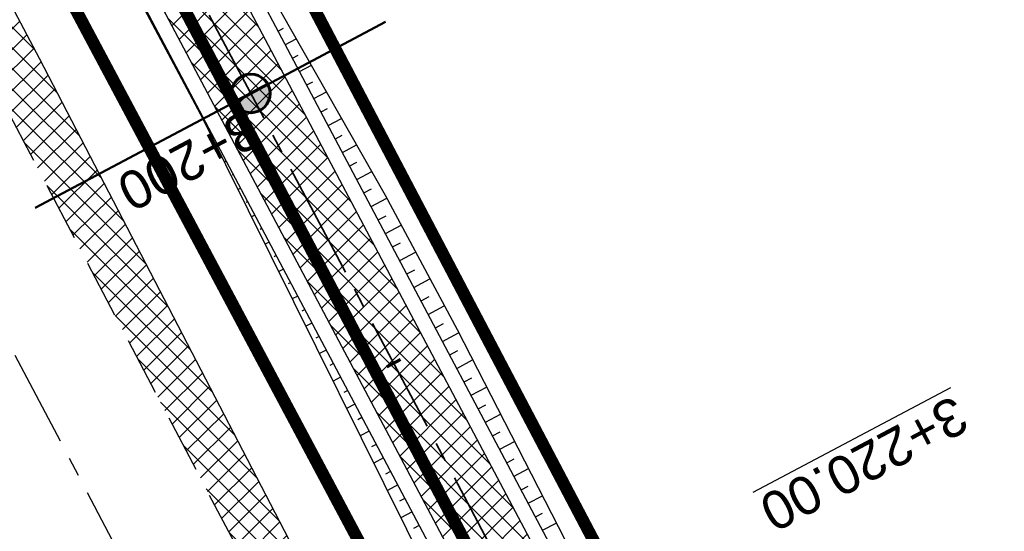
# Model space of a CAD drawing. Header units: metres. Extents: x 7529682 to 7533711, y 5721195 to 5727842.
# Tile 90 of 232: x 7531200 to 7531232, y 5724958 to 5724975. Entities that reach past the tile are written whole.
import ezdxf

# ---------------------------------------------------------------- set-up
doc = ezdxf.new("R2010")
doc.units = ezdxf.units.M
for name, pattern in [('817-dzialki-09-05-04$0$HIDDEN', [0.375, 0.25, -0.125]), ('ACAD_ISO05W100', [33, 24, -3, 0, -3, 0, -3]), ('CENTER', [50.800000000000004, 31.75, -6.35, 6.35, -6.35]), ('CENTER2', [28.575000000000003, 19.05, -3.175, 3.175, -3.175]), ('HIDDEN', [9.524999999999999, 6.35, -3.175])]:
    doc.linetypes.add(name, pattern=pattern)
for name, color, linetype in [('C-DROGI-SYTUACJA', 7, 'Continuous'), ('C-DROGI-SYTUACJA-ETYKIETY', 7, 'Continuous'), ('D-hatch-pobocza', 131, 'Continuous'), ('D-pobocza', 60, 'Continuous'), ('D-rowy', 160, 'Continuous'), ('D-skarpa', 2, 'Continuous'), ('D-skarpa-kreskowanie', 2, 'Continuous')]:
    doc.layers.add(name, color=color, linetype=linetype)
for name, color, linetype, lineweight, true_color in [('D-hatch-ciag-pieszo-rowerowy', 7, 'Continuous', 13, 0xff9f80), ('D-LR-etap-III', 7, '817-dzialki-09-05-04$0$HIDDEN', 50, 0x00008f), ('D-przekroje-pop', 7, 'Continuous', 50, 0x000099)]:
    doc.layers.add(name, color=color, linetype=linetype, lineweight=lineweight, true_color=true_color)
for name, color, linetype, lineweight in [('D-krawędzie', 3, 'Continuous', 30), ('D-obrzeża', 2, 'Continuous', 30), ('D-oś', 10, 'CENTER', 30), ('D-pas-drogowy', 7, 'ACAD_ISO05W100', 50)]:
    doc.layers.add(name, color=color, linetype=linetype, lineweight=lineweight)
doc.layers.add('poprzeczki', color=7, linetype='Continuous', true_color=0x0000c7)
doc.styles.get("Standard").update_dxf_attribs({"font": 'arial.ttf'})

# ---------------------------------------------------------------- blocks, each defined once
blk = doc.blocks.new('kilometraz')
at = {"linetype": 'ByBlock', "lineweight": -2}
blk.add_hatch(color=0, dxfattribs=at).paths.add_polyline_path([(0, -0.28125, 0.4142135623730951), (0.28125, 0, 0.4142135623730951), (0, 0.28125)])
at = {"color": 0, "linetype": 'ByBlock', "lineweight": -2}
blk.add_line((0, 0.28125), (0, -0.28125), dxfattribs=at)
blk.add_circle((0, 0), 0.28125, dxfattribs=at)
blk = doc.blocks.new('AeccTickLine')
at = {"color": 0, "linetype": 'ByBlock', "lineweight": -2}
blk.add_line((0, 1), (-3.673819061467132e-16, -1), dxfattribs=at)

msp = doc.modelspace()

# ---------------------------------------------------------------- hatches: boundary and pattern name
at = {"layer": 'D-hatch-ciag-pieszo-rowerowy'}
h = msp.add_hatch(dxfattribs=at)
h.set_pattern_fill('ANSI37', color=256, scale=0.15, style=0)
h.set_pattern_definition([(45, (0.8853450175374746, 0.4649341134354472), (-0.3367596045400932, 0.3367596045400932), []), (135, (0.8853450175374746, 0.4649341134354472), (-0.3367596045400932, -0.3367596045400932), [])])
h.paths.add_polyline_path([(7531176.001662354, 5725035.63263457), (7531173.776119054, 5725034.493482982), (7531202.515371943, 5724979.795162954), (7531233.695975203, 5724920.949650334), (7531258.824090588, 5724873.473403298), (7531292.224994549, 5724809.507396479), (7531303.703463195, 5724787.477282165), (7531306.469608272, 5724787.578715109), (7531294.441068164, 5724810.664555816), (7531261.036940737, 5724874.63673589), (7531235.905024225, 5724922.120164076), (7531204.726462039, 5724980.961824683)])
at = {"layer": 'D-hatch-pobocza'}
h = msp.add_hatch(dxfattribs=at)
h.set_pattern_fill('ANSI37', color=256, scale=0.15, style=0)
h.set_pattern_definition([(45, (0, 0), (-0.3367596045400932, 0.3367596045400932), []), (135, (0, 0), (-0.3367596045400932, -0.3367596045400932), [])])
h.paths.add_polyline_path([(7531224.12, 5724929.62), (7531213.15, 5724949.98), (7531200.73, 5724973.91), (7531188.83, 5724996.41), (7531176.889999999, 5725019.33), (7531166.91, 5725038.07), (7531158.980160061, 5725054.059290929), (7531158.14196267, 5725051.386259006), (7531167.380094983, 5725033.766927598), (7531197.164745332, 5724976.987689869), (7531228.151004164, 5724918.034426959), (7531253.152837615, 5724870.491119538), (7531286.7961686, 5724806.653565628), (7531296.234606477, 5724788.675232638), (7531298.77605959, 5724787.517560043), (7531278.139999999, 5724826.49), (7531263.88, 5724853.83), (7531259.009999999, 5724862.85), (7531247.509999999, 5724884.88), (7531235.21, 5724908.21)])

# ---------------------------------------------------------------- linework, layer by layer
at = {"layer": 'C-DROGI-SYTUACJA', "color": 10, "linetype": 'CENTER2', "lineweight": 35, "ltscale": 0.2}
msp.add_lwpolyline([(7531154.313313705, 5725078.4002911, -0.06893621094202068), (7531156.868938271, 5725074.829562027), (7531166.993104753, 5725055.549823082, -0.06873154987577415), (7531168.47910387, 5725051.431584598), (7531169.100428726, 5725048.502816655, 0.0687825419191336), (7531171.889509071, 5725040.775727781), (7531203.620916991, 5724980.378493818), (7531234.800499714, 5724921.534907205), (7531259.930515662, 5724874.055069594), (7531293.333031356, 5724810.085976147), (7531313.159872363, 5724772.033203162), (7531341.528881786, 5724719.923105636, -0.009023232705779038), (7531346.533284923, 5724710.322073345), (7531363.734853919, 5724675.815312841), (7531380.064961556, 5724644.822693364), (7531398.584264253, 5724609.362510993), (7531424.896642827, 5724559.228182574), (7531446.141834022, 5724518.960513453), (7531474.815809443, 5724464.451899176), (7531498.201389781, 5724419.897359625)], format="xyb", dxfattribs=at)
at = {"layer": 'D-krawędzie', "linetype": 'HIDDEN', "ltscale": 0.3, "flags": 128}
msp.add_lwpolyline([(7530572.009999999, 5726166.06), (7530620.380949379, 5726072.761487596), (7530641.555222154, 5726032.007915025), (7530660.960861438, 5725995.070069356), (7530689.128213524, 5725941.540167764), (7530707.335918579, 5725907.031820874), (7530725.255781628, 5725873.092686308), (7530743.969545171, 5725837.653904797), (7530770.526708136, 5725787.119408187), (7530787.864146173, 5725754.266918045), (7530809.897571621, 5725712.541613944), (7530824.739035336, 5725684.389287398), (7530840.856259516, 5725653.693092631), (7530860.675070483, 5725616.154465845), (7530865.283000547, 5725607.394015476), (7530878.050274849, 5725583.079962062), (7530918.171722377, 5725507.178125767), (7530950.162943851, 5725446.305402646), (7530993.419108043, 5725364.264712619), (7531022.766433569, 5725308.719304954), (7531053.80955549, 5725249.872416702), (7531081.165622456, 5725197.874670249), (7531103.902359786, 5725154.540603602), (7531128.123220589, 5725108.448161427), (7531149.3, 5725068.249999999), (7531167.380094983, 5725033.766927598), (7531197.164745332, 5724976.987689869), (7531228.151004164, 5724918.034426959), (7531253.152837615, 5724870.491119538), (7531286.7961686, 5724806.653565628), (7531306.739858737, 5724768.664832), (7531335.094443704, 5724714.652299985), (7531357.3191504, 5724672.438740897), (7531373.644908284, 5724641.454376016), (7531392.161870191, 5724605.998675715), (7531418.480331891, 5724555.852756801), (7531439.726902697, 5724515.582472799), (7531468.399107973, 5724461.077223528), (7531491.782023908, 5724416.527754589), (7531531.990296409, 5724339.832565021), (7531557.226635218, 5724291.658956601), (7531569.851546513, 5724267.577443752), (7531591.375556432, 5724226.547822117), (7531610.003879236, 5724191.103071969), (7531616.882991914, 5724177.998849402), (7531629.984986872, 5724153.025496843), (7531641.006768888, 5724132.021778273), (7531664.906257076, 5724087.616922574), (7531677.64401952, 5724064.785715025), (7531683.112433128, 5724054.988140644), (7531686.752875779, 5724048.180044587), (7531695.447538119, 5724031.696667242), (7531703.748818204, 5724015.917210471), (7531709.214143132, 5724005.513965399), (7531719.388607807, 5723986.14687362), (7531726.295217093, 5723973.000144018), (7531732.740794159, 5723960.735633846), (7531735.13, 5723956.19)], dxfattribs=at)
at = {"layer": 'D-LR-etap-III', "ltscale": 10, "flags": 128}
msp.add_lwpolyline([(7531750.474471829, 5723895.103125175, 0.4, 0.4, 0), (7531750.505, 5723895.13, 0.4, 0.4, 0), (7531682.71, 5724022.92, 0.4, 0.4, 0), (7531619.177023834, 5724147.203692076, 0.4, 0.4, 0), (7531592.308960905, 5724198.48863389, 0.4, 0.4, 0), (7531553.263875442, 5724272.918564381, 0.4, 0.4, 0), (7531504.019999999, 5724366.79, 0.4, 0.4, 0), (7531482.09, 5724407.62, 0.4, 0.4, 0), (7531412.350402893, 5724541.182759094, 0.4, 0.4, 0), (7531388.463669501, 5724586.929768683, 0.4, 0.4, 0), (7531345.12, 5724669.94, 0.4, 0.4, 0), (7531127.66, 5725081.67, 0.4, 0.4, 0), (7531059.253139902, 5725211.040795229, 0.4, 0.4, 0), (7531008.007244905, 5725307.953830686, 0.4, 0.4, 0), (7530964.181635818, 5725390.835555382, 0.4, 0.4, 0), (7530914.557354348, 5725484.683561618, 0.4, 0.4, 0), (7530865.243241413, 5725577.493975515, 0.4, 0.4, 0), (7530840.085257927, 5725624.058651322, 0.4, 0.4, 0), (7530802.559525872, 5725694.924584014, 0.4, 0.4, 0), (7530755.54, 5725787.51, 0.4, 0.4, 0), (7530708.717810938, 5725876.303221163, 0.4, 0.4, 0), (7530695.12, 5725902.09, 0.4, 0.4, 0), (7530642.91397006, 5726001.07839487, 0.4, 0.4, 0), (7530634.934723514, 5726016.146615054, 0.4, 0.4, 0), (7530610.820000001, 5726061.929999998, 0.4, 0.4, 0), (7530610.820000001, 5726061.929999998, 0.4, 0.4, 0), (7530607.21, 5726063.51, 0.4, 0.4, 0), (7530597.42, 5726080.68, 0.4, 0.4, 0), (7530591.16, 5726088.44, 0.4, 0.4, 0), (7530581.28, 5726107.21, 0.4, 0.4, 0), (7530571.29, 5726130.56, 0.4, 0.4, 0), (7530549.554994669, 5726171.527317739, 0.4, 0.4, 0), (7530531.014309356, 5726206.473807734, 0.4, 0.4, 0), (7530516.461208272, 5726236.016618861, 0.4, 0.4, 0), (7530500.798929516, 5726266.141265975, 0.4, 0.4, 0), (7530491.349999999, 5726283.94, 0.4, 0.4, 0), (7530482.4, 5726303.41, 0.4, 0.4, 0), (7530482.4, 5726303.41, 0.4, 0.4, 0), (7530450.41, 5726357.28, 0.4, 0.4, 0), (7530397.759396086, 5726458.499907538, 0.4, 0.4, 0), (7530334.707815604, 5726583.664702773, 0.4, 0.4, 0), (7530303.939274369, 5726645.167943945, 0.4, 0.4, 0), (7530300.509779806, 5726651.777515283, 0.4, 0.4, 0), (7530289.213532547, 5726671.966724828, 0.4, 0.4, 0), (7530281.54, 5726685.57, 0.4, 0.4, 0), (7530261.37085633, 5726724.163374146, 0.4, 0.4, 0), (7530254.03, 5726738.21, 0.4, 0.4, 0), (7530197.219999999, 5726845.06, 0.4, 0.4, 0), (7530194.71, 5726849.15, 0.4, 0.4, 0), (7530195.92, 5726850.75, 0.4, 0.4, 0), (7530170.546669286, 5726892.961489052, 0.4, 0.4, 0), (7530143.174718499, 5726945.065838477, 0.4, 0.4, 0), (7530105.059999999, 5727018.32, 0.4, 0.4, 0), (7530100.059999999, 5727027.16, 0.4, 0.4, 0), (7530062.318670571, 5727099.625398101, 0.4, 0.4, 0), (7530015.378537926, 5727189.420463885, 0.4, 0.4, 0), (7529983.207960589, 5727250.206596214, 0.4, 0.4, 0), (7529953.284293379, 5727306.74720398, 0.4, 0.4, 0), (7529900.67053443, 5727406.15903814, 0.4, 0.4, 0), (7529890.630239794, 5727425.131178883, 0.4, 0.4, 0), (7529875.155383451, 5727454.426350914, 0.4, 0.4, 0), (7529857.560096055, 5727487.787346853, 0.4, 0.4, 0), (7529835.194401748, 5727530.19312405, 0.4, 0.4, 0), (7529811.740544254, 5727574.662079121, 0.4, 0.4, 0), (7529792.101859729, 5727611.922638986, 0.4, 0.4, 0), (7529768.066117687, 5727657.469613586, 0.4, 0.4, 0), (7529755.210566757, 5727682.131373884, 0.4, 0.4, 0), (7529753.309999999, 5727681.13, 0.4, 0.4, 0), (7529739.21, 5727707.77, 0.4, 0.4, 0), (7529735.394745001, 5727711.251990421, 0.4, 0.4, 0), (7529725.42, 5727730.2, 0.4, 0.4, 0), (7529723.55, 5727729.88, 0.4, 0.4, 0), (7529695.566668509, 5727782.932080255, 0.4, 0.4, 0), (7529717.67971874, 5727794.024357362, 0.4, 0.4, 0), (7529736.274870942, 5727758.647400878, 0.4, 0.4, 0), (7529736.274870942, 5727758.647400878, 0.4, 0.4, 0), (7529744.511003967, 5727750.406106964, 0.4, 0.4, 0), (7529744.511003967, 5727750.406106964, 0.4, 0.4, 0), (7529750.282568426, 5727738.549848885, 0.4, 0.4, 0), (7529777.108510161, 5727687.569424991, 0.4, 0.4, 0), (7529796.51537536, 5727651.329932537, 0.4, 0.4, 0), (7529814.937945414, 5727616.793170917, 0.4, 0.4, 0), (7529839.006722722, 5727572.303976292, 0.4, 0.4, 0), (7529860.617626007, 5727532.509108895, 0.4, 0.4, 0), (7529882.348967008, 5727491.504261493, 0.4, 0.4, 0), (7529904.865139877, 5727449.096370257, 0.4, 0.4, 0), (7529920.747384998, 5727418.884773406, 0.4, 0.4, 0), (7529946.676504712, 5727368.547487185, 0.4, 0.4, 0), (7529972.024701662, 5727320.573310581, 0.4, 0.4, 0), (7529987.740014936, 5727290.153392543, 0.4, 0.4, 0), (7529996.497385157, 5727273.661630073, 0.4, 0.4, 0), (7530017.541471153, 5727234.202689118, 0.4, 0.4, 0), (7530033.053657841, 5727204.864166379, 0.4, 0.4, 0), (7530051.622983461, 5727170.222745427, 0.4, 0.4, 0), (7530069.276612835, 5727137.015751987, 0.4, 0.4, 0), (7530089.385386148, 5727097.533639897, 0.4, 0.4, 0), (7530109.712512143, 5727060.746615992, 0.4, 0.4, 0), (7530136.769722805, 5727011.640131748, 0.4, 0.4, 0), (7530162.446686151, 5726962.743777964, 0.4, 0.4, 0), (7530187.674104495, 5726916.992101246, 0.4, 0.4, 0), (7530207.820739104, 5726879.335323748, 0.4, 0.4, 0), (7530230.625609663, 5726834.518686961, 0.4, 0.4, 0), (7530262.288093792, 5726776.61832811, 0.4, 0.4, 0), (7530277.509672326, 5726760.213143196, 0.4, 0.4, 0), (7530286.036865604, 5726744.106684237, 0.4, 0.4, 0), (7530288.097472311, 5726735.884066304, 0.4, 0.4, 0), (7530290.393870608, 5726725.046963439, 0.4, 0.4, 0), (7530296.17664807, 5726713.582980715, 0.4, 0.4, 0), (7530302.726195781, 5726701.18226779, 0.4, 0.4, 0), (7530325.685047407, 5726657.466383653, 0.4, 0.4, 0), (7530343.243978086, 5726623.648592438, 0.4, 0.4, 0), (7530360.229820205, 5726591.746871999, 0.4, 0.4, 0), (7530383.20855044, 5726548.059469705, 0.4, 0.4, 0), (7530406.017875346, 5726503.605514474, 0.4, 0.4, 0), (7530427.464919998, 5726462.620289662, 0.4, 0.4, 0), (7530447.9278544, 5726424.388014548, 0.4, 0.4, 0), (7530471.126878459, 5726379.920667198, 0.4, 0.4, 0), (7530490.501003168, 5726343.033350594, 0.4, 0.4, 0), (7530509.499458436, 5726306.733076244, 0.4, 0.4, 0), (7530529.890269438, 5726267.244072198, 0.4, 0.4, 0), (7530543.852446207, 5726238.990319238, 0.4, 0.4, 0), (7530554.808897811, 5726218.943990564, 0.4, 0.4, 0), (7530559.027108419, 5726212.223286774, 0.4, 0.4, 0), (7530563.060988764, 5726206.409670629, 0.4, 0.4, 0), (7530566.93354971, 5726200.463543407, 0.4, 0.4, 0), (7530569.771022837, 5726194.901501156, 0.4, 0.4, 0), (7530571.47319415, 5726191.282350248, 0.4, 0.4, 0), (7530572.839142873, 5726188.024533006, 0.4, 0.4, 0), (7530575.295071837, 5726182.034664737, 0.4, 0.4, 0), (7530579.736851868, 5726173.306070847, 0.4, 0.4, 0), (7530583.3, 5726167.41, 0.4, 0.4, 0), (7530593.4, 5726163.33, 0.4, 0.4, 0), (7530598.618375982, 5726155.264489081, 0.4, 0.4, 0), (7530608.258304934, 5726140.497132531, 0.4, 0.4, 0), (7530603.269999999, 5726136.83, 0.4, 0.4, 0), (7530606.53, 5726131.84, 0.4, 0.4, 0), (7530604.239057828, 5726124.21679044, 0.4, 0.4, 0), (7530605.847136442, 5726121.630127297, 0.4, 0.4, 0), (7530608.971611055, 5726116.164124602, 0.4, 0.4, 0), (7530618.114293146, 5726097.791111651, 0.4, 0.4, 0), (7530651.213125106, 5726034.959524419, 0.4, 0.4, 0), (7530670.243741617, 5725998.61095082, 0.4, 0.4, 0), (7530698.075474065, 5725945.952624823, 0.4, 0.4, 0), (7530716.505955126, 5725911.3051464, 0.4, 0.4, 0), (7530735.223454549, 5725875.667401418, 0.4, 0.4, 0), (7530752.504235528, 5725842.154920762, 0.4, 0.4, 0), (7530778.310652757, 5725793.501254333, 0.4, 0.4, 0), (7530797.499961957, 5725756.381811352, 0.4, 0.4, 0), (7530812.518974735, 5725728.28874362, 0.4, 0.4, 0), (7530820.039295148, 5725713.160404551, 0.4, 0.4, 0), (7530822.422446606, 5725710.193574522, 0.4, 0.4, 0), (7530833.154893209, 5725688.800634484, 0.4, 0.4, 0), (7530849.629354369, 5725656.158601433, 0.4, 0.4, 0), (7530867.98290276, 5725621.963939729, 0.4, 0.4, 0), (7530872.629809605, 5725612.88760475, 0.4, 0.4, 0), (7530880.354488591, 5725597.594500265, 0.4, 0.4, 0), (7530883.839446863, 5725593.389159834, 0.4, 0.4, 0), (7530891.782113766, 5725587.763349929, 0.4, 0.4, 0), (7530895.038670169, 5725584.280746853, 0.4, 0.4, 0), (7530897.033644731, 5725580.941110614, 0.4, 0.4, 0), (7530900.951646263, 5725579.945856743, 0.4, 0.4, 0), (7530904.80970798, 5725571.977328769, 0.4, 0.4, 0), (7530903.682362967, 5725568.566434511, 0.4, 0.4, 0), (7530908.900614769, 5725558.844845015, 0.4, 0.4, 0), (7530910.252030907, 5725545.671606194, 0.4, 0.4, 0), (7530912.872986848, 5725538.645543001, 0.4, 0.4, 0), (7530945.278171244, 5725478.464284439, 0.4, 0.4, 0), (7530959.692318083, 5725450.24628822, 0.4, 0.4, 0), (7531002.82670893, 5725368.192370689, 0.4, 0.4, 0), (7531044.703532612, 5725290.314293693, 0.4, 0.4, 0), (7531064.098839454, 5725253.212562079, 0.4, 0.4, 0), (7531083.010253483, 5725216.677517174, 0.4, 0.4, 0), (7531113.013137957, 5725158.465613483, 0.4, 0.4, 0), (7531137.364304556, 5725113.07076138, 0.4, 0.4, 0), (7531150.830830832, 5725086.711759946, 0.4, 0.4, 0), (7531159.745663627, 5725076.640848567, 0.4, 0.4, 0), (7531166.309999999, 5725074.58, 0.4, 0.4, 0), (7531172.29, 5725062.58, 0.4, 0.4, 0), (7531170.589828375, 5725055.605912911, 0.4, 0.4, 0), (7531173.732823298, 5725044.080706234, 0.4, 0.4, 0), (7531215.342008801, 5724964.859648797, 0.4, 0.4, 0), (7531238.054496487, 5724921.684649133, 0.4, 0.4, 0), (7531262.389821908, 5724875.282876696, 0.4, 0.4, 0), (7531295.587160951, 5724811.265731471, 0.4, 0.4, 0), (7531348.487908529, 5724712.362812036, 0.4, 0.4, 0), (7531363.740817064, 5724682.68394264, 0.4, 0.4, 0), (7531366.986905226, 5724675.865317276, 0.4, 0.4, 0), (7531382.541261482, 5724646.110625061, 0.4, 0.4, 0), (7531401.299165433, 5724610.874551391, 0.4, 0.4, 0), (7531428.964837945, 5724558.862274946, 0.4, 0.4, 0), (7531449.111202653, 5724520.397801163, 0.4, 0.4, 0), (7531477.292992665, 5724465.831467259, 0.4, 0.4, 0), (7531500.996290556, 5724421.112506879, 0.4, 0.4, 0), (7531512.121834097, 5724400.549045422, 0.4, 0.4, 0), (7531513.78163794, 5724396.757451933, 0.4, 0.4, 0), (7531526.32, 5724379.39, 0.4, 0.4, 0), (7531566.783642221, 5724302.73628205, 0.4, 0.4, 0), (7531578.579156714, 5724282.774819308, 0.4, 0.4, 0), (7531584.232619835, 5724273.111246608, 0.4, 0.4, 0), (7531590.109283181, 5724263.508189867, 0.4, 0.4, 0), (7531593.027899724, 5724258.771479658, 0.4, 0.4, 0), (7531595.711841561, 5724254.226824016, 0.4, 0.4, 0), (7531601.659976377, 5724243.898197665, 0.4, 0.4, 0), (7531606.097733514, 5724235.986407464, 0.4, 0.4, 0), (7531609.382207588, 5724230.799061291, 0.4, 0.4, 0), (7531611.580260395, 5724227.671180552, 0.4, 0.4, 0), (7531612.707802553, 5724225.86410867, 0.4, 0.4, 0), (7531618.665224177, 5724214.480919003, 0.4, 0.4, 0), (7531619.885522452, 5724212.333950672, 0.4, 0.4, 0), (7531620.931818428, 5724210.787064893, 0.4, 0.4, 0), (7531623.518605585, 5724207.111542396, 0.4, 0.4, 0), (7531626.143926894, 5724203.61306897, 0.4, 0.4, 0), (7531632.022984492, 5724196.485954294, 0.4, 0.4, 0), (7531653.949089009, 5724152.617641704, 0.4, 0.4, 0), (7531656.750690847, 5724143.103797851, 0.4, 0.4, 0), (7531659.61440691, 5724133.254504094, 0.4, 0.4, 0), (7531661.627147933, 5724128.646047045, 0.4, 0.4, 0.01093811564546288), (7531674.314987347, 5724101.43546424, 0.4, 0.4, 0), (7531685.137626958, 5724081.408252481, 0.4, 0.4, 0), (7531692.159945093, 5724066.277333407, 0.4, 0.4, 0), (7531699.662164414, 5724051.388120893, 0.4, 0.4, 0), (7531704.480624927, 5724040.808561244, 0.4, 0.4, 0), (7531704.480624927, 5724040.808561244, 0.4, 0.4, 0), (7531704.401251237, 5724037.368913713, 0.4, 0.4, 0), (7531720.383609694, 5724003.441317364, 0.4, 0.4, 0), (7531728.79890528, 5723986.206298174, 0.4, 0.4, 0), (7531733.237926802, 5723977.192631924, 0.4, 0.4, 0), (7531736.750027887, 5723969.505210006, 0.4, 0.4, 0), (7531737.336143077, 5723968.518916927, 0.4, 0.4, 0), (7531738.285051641, 5723967.699360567, 0.4, 0.4, 0), (7531742.180915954, 5723962.346428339, 0.4, 0.4, 0), (7531744.286141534, 5723958.615526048, 0.4, 0.4, 0), (7531755.393260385, 5723944.192617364, 0.4, 0.4, 0), (7531758.69, 5723936.76, 0.4, 0.4, 0), (7531780.08, 5723929.25, 0.4, 0.4, 0), (7531792.611989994, 5723906.337708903, 0.4, 0.4, 0), (7531792.611989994, 5723906.337708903, 0.4, 0.4, 0), (7531756.962094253, 5723883.055323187, 0.4, 0.4, 0), (7531750.46, 5723895.130000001, 0.4, 0.4, 0), (7531750.46, 5723895.130000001, 0, 0, 0)], format="xyseb", dxfattribs=at)
at = {"layer": 'D-obrzeża'}
for points in [[(7531306.469608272, 5724787.578715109), (7531294.441068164, 5724810.664555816), (7531261.036940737, 5724874.63673589), (7531235.905024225, 5724922.120164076), (7531204.726462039, 5724980.961824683), (7531173.078268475, 5725041.196618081, -0.06878949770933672), (7531170.288801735, 5725048.924442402), (7531169.644367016, 5725051.962144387, 0.06857369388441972), (7531168.255622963, 5725055.814645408), (7531166.709236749, 5725058.763974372, -0.2909904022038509), (7531166.888084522, 5725060.902702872), (7531168.105220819, 5725062.504529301)], [(7531162.547399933, 5725061.317843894), (7531165.881540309, 5725054.958839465, -0.06857369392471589), (7531167.270284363, 5725051.106338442), (7531167.914945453, 5725048.067569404, 0.06878949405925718), (7531170.704411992, 5725040.339745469), (7531202.515371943, 5724979.795162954), (7531233.695975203, 5724920.949650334), (7531258.824090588, 5724873.473403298), (7531292.224994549, 5724809.507396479), (7531312.052212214, 5724771.453899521), (7531340.423454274, 5724719.339022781, -0.009020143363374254), (7531345.426151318, 5724709.741280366), (7531362.628782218, 5724675.232985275), (7531378.958019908, 5724644.242016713), (7531397.476854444, 5724608.78273076), (7531423.790449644, 5724558.646084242), (7531445.035916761, 5724518.377892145), (7531473.709538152, 5724463.869950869), (7531497.094585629, 5724419.316425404), (7531505.905040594, 5724402.510940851, -0.03317121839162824), (7531508.586352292, 5724396.450655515), (7531511.248060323, 5724389.164100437)]]:
    msp.add_lwpolyline(points, format="xyb", dxfattribs=at)
at = {"layer": 'D-oś', "ltscale": 0.1}
msp.add_lwpolyline([(7531488.682972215, 5724414.901138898), (7531465.30154836, 5724459.447768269), (7531436.630334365, 5724513.951133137), (7531415.382990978, 5724554.222881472), (7531389.061122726, 5724604.375291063), (7531370.54547166, 5724639.828481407), (7531354.22214964, 5724670.808223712), (7531331.99647235, 5724713.023626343), (7531303.640952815, 5724767.037938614), (7531283.698553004, 5724805.024214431), (7531250.055061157, 5724868.862076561), (7531225.052886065, 5724916.406033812), (7531194.065303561, 5724975.361817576), (7531164.280332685, 5725032.141666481), (7531146.201824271, 5725066.621712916), (7531125.025790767, 5725106.818458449), (7531100.803065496, 5725152.914450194), (7531078.067230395, 5725196.24679728), (7531050.712974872, 5725248.241100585), (7531019.671816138, 5725307.084268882), (7530990.323090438, 5725362.632329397), (7530947.065833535, 5725444.675091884), (7530915.075467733, 5725505.546186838), (7530874.953735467, 5725581.448561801)], dxfattribs=at)
at = {"layer": 'D-pas-drogowy', "ltscale": 0.2, "flags": 128}
msp.add_lwpolyline([(7531633.018560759, 5724182.834272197, 0.4, 0.4, 0), (7531617.558899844, 5724211.608162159, 0.4, 0.4, 0), (7531566.783642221, 5724302.73628205, 0.4, 0.4, 0), (7531538.419082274, 5724356.469679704, 0.4, 0.4, 0), (7531526.32, 5724379.39, 0.4, 0.4, 0), (7531516.102085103, 5724393.607319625, 0.4, 0.4, 0.001485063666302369), (7531513.78037409, 5724396.837773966, 0.4, 0.4, 0), (7531501.87, 5724413.41, 0.4, 0.4, 0), (7531474.926107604, 5724464.507896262, 0.4, 0.4, 0), (7531446.200436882, 5724518.992313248, 0.4, 0.4, 0), (7531424.962185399, 5724559.262257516, 0.4, 0.4, 0), (7531398.444460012, 5724609.565801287, 0.4, 0.4, 0), (7531379.647455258, 5724645.216004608, 0.4, 0.4, 0), (7531365.23, 5724672.56, 0.4, 0.4, 0), (7531341.305752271, 5724717.915356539, 0.4, 0.4, 0), (7531312.899996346, 5724771.788898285, 0.4, 0.4, 0), (7531292.590923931, 5724810.306502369, 0.4, 0.4, 0), (7531259.391619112, 5724873.271351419, 0.4, 0.4, 0), (7531233.740401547, 5724921.922582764, 0.4, 0.4, 0), (7531203.072738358, 5724980.092044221, 0.4, 0.4, 0), (7531173.471398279, 5725036.225177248, 0.4, 0.4, 0), (7531168.269999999, 5725046.09, 0.4, 0.4, 0), (7531172.29, 5725062.58, 0.4, 0.4, 0), (7531166.309999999, 5725074.58, 0.4, 0.4, 0), (7531150.32, 5725079.6, 0.4, 0.4, 0), (7531141.5, 5725096.43, 0.4, 0.4, 0), (7531109.311735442, 5725157.814415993, 0.4, 0.4, 0), (7531086.641300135, 5725201.047918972, 0.4, 0.4, 0), (7531059.198258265, 5725253.383662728, 0.4, 0.4, 0), (7531028.206828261, 5725312.48946212, 0.4, 0.4, 0), (7530999.104694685, 5725367.990143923, 0.4, 0.4, 0), (7530956.247527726, 5725449.724815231, 0.4, 0.4, 0), (7530924.397774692, 5725510.463768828, 0.4, 0.4, 0), (7530897.509999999, 5725561.74, 0.4, 0.4, 0), (7530894.46, 5725566.14, 0.4, 0.4, 0), (7530892.16, 5725570.49, 0.4, 0.4, 0), (7530869.362688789, 5725613.307018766, 0.4, 0.4, 0), (7530861.693971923, 5725627.704613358, 0.4, 0.4, 0), (7530852.74, 5725644.52, 0.4, 0.4, 0), (7530831.509999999, 5725684.2, 0.4, 0.4, 0), (7530811.13, 5725722.52, 0.4, 0.4, 0), (7530792.3476413, 5725757.940652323, 0.4, 0.4, 0), (7530768.03, 5725803.8, 0.4, 0.4, 0), (7530748.768542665, 5725840.178507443, 0.4, 0.4, 0), (7530727.7, 5725879.97, 0.4, 0.4, 0), (7530712.0981582, 5725909.54523909, 0.4, 0.4, 0), (7530693.644105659, 5725944.645156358, 0.4, 0.4, 0), (7530665.702224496, 5725997.538976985, 0.4, 0.4, 0), (7530641.759999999, 5726042.88, 0.4, 0.4, 0), (7530616.5, 5726091.48, 0.4, 0.4, 0), (7530604.628439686, 5726114.319880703, 0.4, 0.4, -0.007762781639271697), (7530602.5, 5726118.43, 0.4, 0.4, 0), (7530603.992037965, 5726123.394821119, 0.4, 0.4, 0), (7530606.53, 5726131.84, 0.4, 0.4, 0), (7530603.269999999, 5726136.83, 0.4, 0.4, 0), (7530593.775620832, 5726151.368713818, 0.4, 0.4, 0), (7530590.202637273, 5726156.84001263, 0.4, 0.4, 0), (7530583.3, 5726167.41, 0.4, 0.4, 0), (7530580.578343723, 5726170.427567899, 0.4, 0.4, 0), (7530575.849999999, 5726175.67, 0.4, 0.4, 0), (7530569.009999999, 5726186.66, 0.4, 0.4, 0), (7530562.555322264, 5726199.189409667, 0.4, 0.4, 0), (7530555.67, 5726211.39, 0.4, 0.4, 0), (7530548.29, 5726224.23, 0.4, 0.4, 0), (7530540.58, 5726237.71, 0.4, 0.4, 0), (7530532.679999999, 5726252.65, 0.4, 0.4, 0), (7530524.059999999, 5726269.35, 0.4, 0.4, 0), (7530502.82, 5726309.91, 0.4, 0.4, 0), (7530488.83, 5726336.63, 0.4, 0.4, 0), (7530466.03, 5726380.16, 0.4, 0.4, 0), (7530438.469999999, 5726432.77, 0.4, 0.4, 0), (7530424.53, 5726459.09, 0.4, 0.4, 0), (7530401.63, 5726502.97, 0.4, 0.4, 0), (7530383.38, 5726538.06, 0.4, 0.4, 0), (7530353.969999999, 5726593.52, 0.4, 0.4, 0), (7530338.469999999, 5726622.74, 0.4, 0.4, 0), (7530322.009999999, 5726653.88, 0.4, 0.4, 0), (7530297.54, 5726700.33, 0.4, 0.4, 0), (7530287.38, 5726719.6, 0.4, 0.4, 0), (7530285.94993921, 5726722.315508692, 0.4, 0.4, 0), (7530280.259999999, 5726733.12, 0.4, 0.4, 0), (7530266.73, 5726758.74, 0.4, 0.4, 0), (7530260.42, 5726770.47, 0.4, 0.4, 0), (7530253.25, 5726783.82, 0.4, 0.4, 0), (7530244.95, 5726799.33, 0.4, 0.4, 0), (7530239.389999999, 5726808.49, 0.4, 0.4, 0), (7530238.29, 5726807.9, 0.4, 0.4, 0), (7530218.11, 5726850.67, 0.4, 0.4, 0), (7530175.906646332, 5726928.168028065, 0.4, 0.4, 0), (7530096.679999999, 5727076.15, 0.4, 0.4, 0), (7530094.679999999, 5727079.89, 0.4, 0.4, 0), (7530064.59693469, 5727135.522637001, 0.4, 0.4, 0), (7530046.730970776, 5727168.8921561, 0.4, 0.4, 0), (7530025.803045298, 5727208.461374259, 0.4, 0.4, 0), (7530012.846501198, 5727232.979315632, 0.4, 0.4, 0), (7529994.15, 5727268.45, 0.4, 0.4, 0), (7529981.670868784, 5727291.93018666, 0.4, 0.4, 0), (7529949.889999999, 5727351.73, 0.4, 0.4, 0), (7529924.75, 5727399.03, 0.4, 0.4, 0), (7529915.515824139, 5727417.099754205, 0.4, 0.4, 0), (7529885.83, 5727475.19, 0.4, 0.4, 0), (7529862.559999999, 5727519.97, 0.4, 0.4, 0), (7529852.984923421, 5727538.191086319, 0.4, 0.4, 0), (7529836.513084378, 5727569.51130111, 0.4, 0.4, 0), (7529815.36890814, 5727609.140983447, 0.4, 0.4, 0), (7529792.795203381, 5727651.247499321, 0.4, 0.4, 0), (7529774.199114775, 5727685.858348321, 0.4, 0.4, 0), (7529746.966026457, 5727736.059440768, 0.4, 0.4, 0), (7529733.92, 5727757.62, 0.4, 0.4, 0), (7529708.607472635, 5727806.388536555, 0.4, 0.4, 0), (7529688.491967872, 5727796.344621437, 0.4, 0.4, 0), (7529723.55, 5727729.88, 0.4, 0.4, 0), (7529725.42, 5727730.2, 0.4, 0.4, 0), (7529735.38, 5727711.28, 0.4, 0.4, 0), (7529739.21, 5727707.77, 0.4, 0.4, 0), (7529753.309999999, 5727681.13, 0.4, 0.4, 0), (7529755.178396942, 5727682.114424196, 0.4, 0.4, 0), (7529792.101859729, 5727611.922638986, 0.4, 0.4, 0), (7529811.740544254, 5727574.662079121, 0.4, 0.4, 0), (7529835.194401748, 5727530.19312405, 0.4, 0.4, 0), (7529857.560096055, 5727487.787346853, 0.4, 0.4, 0), (7529875.155383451, 5727454.426350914, 0.4, 0.4, 0), (7529890.630239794, 5727425.131178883, 0.4, 0.4, 0), (7529900.67053443, 5727406.15903814, 0.4, 0.4, 0), (7529953.284293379, 5727306.74720398, 0.4, 0.4, 0), (7529983.207960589, 5727250.206596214, 0.4, 0.4, 0), (7530015.378537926, 5727189.420463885, 0.4, 0.4, 0), (7530062.318670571, 5727099.625398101, 0.4, 0.4, 0), (7530100.059999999, 5727027.16, 0.4, 0.4, 0), (7530105.059999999, 5727018.32, 0.4, 0.4, 0), (7530143.174718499, 5726945.065838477, 0.4, 0.4, 0), (7530170.546669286, 5726892.961489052, 0.4, 0.4, 0), (7530195.92, 5726850.75, 0.4, 0.4, 0), (7530194.71, 5726849.15, 0.4, 0.4, 0), (7530197.219999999, 5726845.06, 0.4, 0.4, 0), (7530254.03, 5726738.21, 0.4, 0.4, 0), (7530261.37085633, 5726724.163374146, 0.4, 0.4, 0), (7530281.54, 5726685.57, 0.4, 0.4, 0), (7530289.213532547, 5726671.966724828, 0.4, 0.4, 0), (7530300.509779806, 5726651.777515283, 0.4, 0.4, 0), (7530303.939274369, 5726645.167943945, 0.4, 0.4, 0), (7530334.707815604, 5726583.664702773, 0.4, 0.4, 0), (7530397.759396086, 5726458.499907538, 0.4, 0.4, 0), (7530450.41, 5726357.28, 0.4, 0.4, 0), (7530482.4, 5726303.41, 0.4, 0.4, 0), (7530483.687990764, 5726301.003383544, 0.4, 0.4, 0), (7530491.349999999, 5726283.94, 0.4, 0.4, 0), (7530512.67, 5726243.78, 0.4, 0.4, 0), (7530529.429999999, 5726209.46, 0.4, 0.4, 0), (7530571.29, 5726130.56, 0.4, 0.4, 0), (7530581.28, 5726107.21, 0.4, 0.4, 0), (7530591.16, 5726088.44, 0.4, 0.4, 0), (7530597.42, 5726080.68, 0.4, 0.4, 0), (7530607.21, 5726063.51, 0.4, 0.4, 0), (7530610.820000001, 5726061.929999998, 0.4, 0.4, 0), (7530634.934723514, 5726016.146615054, 0.4, 0.4, 0), (7530642.91397006, 5726001.07839487, 0.4, 0.4, 0), (7530695.12, 5725902.09, 0.4, 0.4, 0), (7530708.717810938, 5725876.303221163, 0.4, 0.4, 0), (7530755.54, 5725787.51, 0.4, 0.4, 0), (7530802.559525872, 5725694.924584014, 0.4, 0.4, 0), (7530840.085257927, 5725624.058651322, 0.4, 0.4, 0), (7530865.243241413, 5725577.493975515, 0.4, 0.4, 0), (7530914.557354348, 5725484.683561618, 0.4, 0.4, 0), (7530964.181635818, 5725390.835555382, 0.4, 0.4, 0), (7531008.007244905, 5725307.953830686, 0.4, 0.4, 0), (7531059.253139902, 5725211.040795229, 0.4, 0.4, 0), (7531127.66, 5725081.67, 0.4, 0.4, 0), (7531345.12, 5724669.94, 0.4, 0.4, 0), (7531388.463669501, 5724586.929768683, 0.4, 0.4, 0), (7531412.350402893, 5724541.182759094, 0.4, 0.4, 0), (7531482.09, 5724407.62, 0.4, 0.4, 0), (7531504.019999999, 5724366.79, 0.4, 0.4, 0), (7531519.374444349, 5724337.520497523, 0.4, 0.4, 0), (7531563.748815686, 5724252.931583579, 0.4, 0.4, 0), (7531602.175111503, 5724179.681224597, 0.4, 0.4, 0), (7531619.177023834, 5724147.203692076, 0.4, 0.4, 0), (7531625.038493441, 5724135.63500206, 0.4, 0.4, 0), (7531656.796442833, 5724073.31633882, 0.4, 0.4, 0), (7531675.12, 5724037.36, 0.4, 0.4, 0), (7531682.71, 5724022.92, 0.4, 0.4, 0), (7531705.565196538, 5723979.810545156, 0.4, 0.4, 0), (7531736.605941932, 5723921.261514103, 0.4, 0.4, 0), (7531750.46, 5723895.130000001, 0.4, 0.4, 0), (7531740.769999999, 5723886.56, 0.4, 0.4, 0), (7531732.86, 5723885, 0.4, 0.4, 0), (7531722.179999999, 5723887.77, 0.4, 0.4, 0), (7531729.87, 5723862.17, 0.4, 0.4, 0), (7531742.92, 5723861.93, 0.4, 0.4, 0), (7531763.71, 5723859.52, 0.4, 0.4, 0), (7531768.42, 5723854.12, 0.4, 0.4, 0), (7531787.42, 5723817.97, 0.4, 0.4, 0), (7531795.57, 5723809.82, 0.4, 0.4, 0), (7531816.346897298, 5723819.850397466, 0.4, 0.4, 0), (7531816.346897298, 5723819.850397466, 0.4, 0.4, 0), (7531805.059999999, 5723843.23, 0.4, 0.4, 0), (7531803.61, 5723886.23, 0.4, 0.4, 0), (7531803.61, 5723886.23, 0.4, 0.4, 0), (7531780.08, 5723929.25, 0.4, 0.4, 0), (7531758.69, 5723936.76, 0.4, 0.4, 0), (7531749.3590272, 5723946.412126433, 0.4, 0.4, 0), (7531742.71, 5723953.29, 0.4, 0.4, 0), (7531735.177368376, 5723967.877529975, 0.4, 0.4, 0), (7531722.37, 5723992.68, 0.4, 0.4, 0), (7531705.041669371, 5724030.885563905, 0.4, 0.4, 0), (7531699.469999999, 5724043.17, 0.4, 0.4, 0), (7531692.69, 5724058.11, 0.4, 0.4, 0), (7531679.672010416, 5724084.016803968, 0.4, 0.4, 0), (7531674.55, 5724094.21, 0.4, 0.4, 0), (7531666.633166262, 5724114.002855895, 0.4, 0.4, 0), (7531649, 5724153.82, 0.4, 0.4, 0), (7531641.49, 5724149.34, 0.4, 0.4, 0), (7531626.04, 5724179.34, 0.4, 0.4, 0), (7531633.03, 5724182.84, 0, 0, 0)], format="xyseb", dxfattribs=at)
at = {"layer": 'D-pobocza'}
for points in [[(7531307.02283738, 5724787.599001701), (7531294.884488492, 5724810.895593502), (7531261.479510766, 5724874.86940241), (7531236.346942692, 5724922.354061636), (7531205.168680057, 5724981.195157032), (7531173.553039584, 5725041.367993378, -0.06878949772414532), (7531170.763572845, 5725049.095817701), (7531170.119183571, 5725052.133305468, 0.06857369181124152), (7531168.730439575, 5725055.985806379), (7531167.152059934, 5725058.996154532, -0.29099040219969), (7531167.286195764, 5725060.600200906), (7531168.706932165, 5725062.469977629)], [(7531162.211571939, 5725060.88159827), (7531165.406723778, 5725054.787678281, -0.06857369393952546), (7531166.795467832, 5725050.935177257), (7531167.440174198, 5725047.896194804, 0.06878949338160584), (7531170.229640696, 5725040.168370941), (7531202.073153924, 5724979.561830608), (7531233.254165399, 5724920.715547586), (7531258.381520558, 5724873.24073678), (7531291.781779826, 5724809.275964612), (7531303.155836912, 5724787.446242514)]]:
    msp.add_lwpolyline(points, format="xyb", dxfattribs=at)
msp.add_lwpolyline([(7531298.77605959, 5724787.517560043), (7531278.139999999, 5724826.49), (7531263.88, 5724853.83), (7531259.009999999, 5724862.85), (7531247.509999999, 5724884.88), (7531235.21, 5724908.21), (7531224.12, 5724929.62), (7531213.15, 5724949.98), (7531200.73, 5724973.91), (7531188.83, 5724996.41), (7531176.889999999, 5725019.33), (7531166.91, 5725038.07), (7531158.980160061, 5725054.059290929), (7531158.14196267, 5725051.386259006)], dxfattribs=at)
at = {"layer": 'D-przekroje-pop', "extrusion": (0.468205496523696, -0.8836196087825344, 0), "elevation": -1532545.374761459}
msp.add_lwpolyline([(9335191.47787739, 0), (9335186.477877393, 0), (9335178.477877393, 0)], dxfattribs=at)
at = {"layer": 'D-rowy', "linetype": 'HIDDEN', "ltscale": 0.1, "const_width": 0.4, "flags": 128}
msp.add_lwpolyline([(7531506.121399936, 5724397.133351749), (7531489.190578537, 5724429.34060068), (7531483.400111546, 5724440.512095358), (7531478.412312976, 5724450.146766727), (7531462.901323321, 5724479.304166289), (7531434.632959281, 5724532.161646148), (7531396.749002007, 5724604.644561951), (7531378.596106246, 5724640.173238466), (7531368.21, 5724659.05), (7531363.9, 5724666.92), (7531355.876537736, 5724682.661796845), (7531338.032693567, 5724716.834919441), (7531309.901853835, 5724770.33291588), (7531304.158114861, 5724781.147276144), (7531299.737467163, 5724789.052054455), (7531294.930113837, 5724798.468047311), (7531279.862466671, 5724827.641362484), (7531247.714582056, 5724888.416734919), (7531220.373424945, 5724940.87265548), (7531195.513546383, 5724987.526839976), (7531168.705641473, 5725038.836315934), (7531161.295913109, 5725053.454680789), (7531161.295913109, 5725053.454680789)], dxfattribs=at)
at = {"layer": 'D-skarpa', "linetype": 'Continuous'}
msp.add_lwpolyline([(7531186.194859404, 5725017.970143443), (7531188.531651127, 5725013.549785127), (7531190.907819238, 5725009.150114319), (7531195.688809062, 5725000.36582669, -0.00163846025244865), (7531202.639565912, 5724987.07342956), (7531204.927207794, 5724982.627248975), (7531205.512757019, 5724981.372425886), (7531207.111628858, 5724978.134940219), (7531212.053603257, 5724969.436468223), (7531214.412513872, 5724965.027845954), (7531221.265491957, 5724951.683418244), (7531223.59378002, 5724947.258569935), (7531228.340419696, 5724938.456595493), (7531230.708019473, 5724934.052577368, -0.0002231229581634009), (7531256.277173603, 5724885.355907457)], format="xyb", dxfattribs=at)
msp.add_lwpolyline([(7531182.774702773, 5725016.173266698), (7531187.409132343, 5725007.311979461), (7531189.711928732, 5725002.873760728), (7531192.002214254, 5724998.428969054), (7531194.337952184, 5724994.0080571), (7531199.082219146, 5724985.204476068), (7531201.396138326, 5724980.772101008), (7531202.02910458, 5724979.542189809), (7531203.731494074, 5724976.343900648), (7531206.08724084, 5724971.933601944), (7531214.984266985, 5724954.01371504), (7531217.316686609, 5724949.591055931), (7531219.598007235, 5724945.141320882), (7531226.348571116, 5724931.742626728)], dxfattribs=at)
at = {"layer": 'D-skarpa-kreskowanie', "linetype": 'Continuous'}
for p, q in [((7531204.478116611, 5724974.94611526, 108.2741974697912), (7531204.509954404, 5724974.962985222, 108.2605938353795)), ((7531208.554117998, 5724974.805998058, 108.3944189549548), (7531208.726604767, 5724974.897394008, 108.2642759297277)), ((7531204.713691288, 5724974.505085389, 108.2707408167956), (7531204.72887422, 5724974.513130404, 108.2661378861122)), ((7531208.788220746, 5724974.364188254, 108.3953600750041), (7531209.146190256, 5724974.553866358, 108.1252684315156)), ((7531204.949265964, 5724974.064055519, 108.2672841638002), (7531204.978159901, 5724974.079365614, 108.2624760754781)), ((7531209.022323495, 5724973.922378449, 108.3963011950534), (7531209.207806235, 5724974.020660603, 108.2563525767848)), ((7531205.18484064, 5724973.623025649, 108.2638275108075), (7531205.198551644, 5724973.63029073, 108.2636223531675)), ((7531209.256426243, 5724973.480568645, 108.3972423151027), (7531209.640387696, 5724973.684019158, 108.1075394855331)), ((7531205.446365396, 5724973.195746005, 108.2643583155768), (7531205.420415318, 5724973.181995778, 108.2603708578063)), ((7531209.490528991, 5724973.03875884, 108.398183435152), (7531209.689007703, 5724973.1439272, 108.2484292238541)), ((7531205.680468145, 5724972.7539362, 108.2652994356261), (7531205.66822907, 5724972.747451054, 108.2611068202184)), ((7531209.72463174, 5724972.596949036, 108.3991245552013), (7531210.134585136, 5724972.814171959, 108.0898105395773)), ((7531205.914570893, 5724972.312126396, 108.2662405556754), (7531205.89156467, 5724972.299936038, 108.2534575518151)), ((7531209.958734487, 5724972.155139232, 108.4000656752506), (7531210.170209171, 5724972.267193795, 108.2405058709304)), ((7531210.192837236, 5724971.713329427, 108.4010067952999), (7531210.628782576, 5724971.944324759, 108.0720815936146)), ((7531206.148673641, 5724971.870316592, 108.2671816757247), (7531206.136792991, 5724971.864021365, 108.2582176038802)), ((7531206.38277639, 5724971.428506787, 108.268122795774), (7531206.347337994, 5724971.409728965, 108.2413841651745)), ((7531210.426939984, 5724971.271519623, 108.4019479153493), (7531210.651410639, 5724971.390460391, 108.2325825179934)), ((7531206.616879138, 5724970.986696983, 108.2690639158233), (7531206.593321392, 5724970.974214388, 108.2512893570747)), ((7531210.661042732, 5724970.829709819, 108.4028890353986), (7531211.122980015, 5724971.074477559, 108.054352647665)), ((7531206.850981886, 5724970.544887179, 108.2700050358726), (7531206.792189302, 5724970.51373462, 108.2256454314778)), ((7531210.895145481, 5724970.387900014, 108.4038301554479), (7531211.132612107, 5724970.513726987, 108.224659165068)), ((7531207.085084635, 5724970.103077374, 108.2709461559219), (7531207.049849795, 5724970.084407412, 108.2443611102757)), ((7531211.129248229, 5724969.946090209, 108.4047712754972), (7531211.617177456, 5724970.204630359, 108.0366237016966)), ((7531207.319187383, 5724969.66126757, 108.2718872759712), (7531207.237040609, 5724969.617740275, 108.2099066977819)), ((7531211.363350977, 5724969.504280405, 108.4057123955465), (7531211.613813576, 5724969.636993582, 108.2167358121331)), ((7531211.597453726, 5724969.062470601, 108.4066535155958), (7531212.108754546, 5724969.33339471, 108.0208718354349)), ((7531207.553290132, 5724969.219457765, 108.2728283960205), (7531207.506378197, 5724969.194600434, 108.2374328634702)), ((7531207.78739288, 5724968.777647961, 108.2737695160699), (7531207.681891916, 5724968.72174593, 108.1941679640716)), ((7531211.831556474, 5724968.620660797, 108.407594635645), (7531212.088101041, 5724968.75659664, 108.2140291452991)), ((7531212.065659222, 5724968.178850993, 108.4085357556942), (7531212.580536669, 5724968.451670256, 108.0200554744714)), ((7531208.021495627, 5724968.335838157, 108.2747106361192), (7531207.962906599, 5724968.304793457, 108.2305046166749)), ((7531208.255598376, 5724967.894028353, 108.2756517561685), (7531208.126743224, 5724967.825751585, 108.1784292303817)), ((7531212.299761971, 5724967.737041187, 108.4094768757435), (7531212.558094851, 5724967.873924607, 108.2145620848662)), ((7531208.489701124, 5724967.452218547, 108.2765928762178), (7531208.419435, 5724967.41498648, 108.2235763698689)), ((7531212.533864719, 5724967.295231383, 108.4104179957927), (7531213.052318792, 5724967.569945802, 108.0192391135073)), ((7531208.723803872, 5724967.010408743, 108.277533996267), (7531208.571594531, 5724966.929757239, 108.1626904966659)), ((7531212.767967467, 5724966.853421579, 108.4113591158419), (7531213.028088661, 5724966.991252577, 108.2150950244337)), ((7531208.957906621, 5724966.568598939, 108.2784751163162), (7531208.875963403, 5724966.525179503, 108.2166481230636)), ((7531213.002070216, 5724966.411611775, 108.4123002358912), (7531213.524100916, 5724966.688221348, 108.0184227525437)), ((7531209.192009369, 5724966.126789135, 108.2794162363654), (7531209.016445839, 5724966.033762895, 108.1469517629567)), ((7531213.236172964, 5724965.969801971, 108.4132413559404), (7531213.49808247, 5724966.108580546, 108.2156279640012)), ((7531213.470275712, 5724965.527992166, 108.4141824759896), (7531213.995883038, 5724965.806496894, 108.0176063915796)), ((7531209.426112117, 5724965.684979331, 108.2803573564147), (7531209.332491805, 5724965.635372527, 108.2097198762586)), ((7531209.660214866, 5724965.243169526, 108.2812984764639), (7531209.461297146, 5724965.137768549, 108.1312130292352)), ((7531213.704378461, 5724965.086182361, 108.4151235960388), (7531213.968076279, 5724965.225908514, 108.2161609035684)), ((7531209.894317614, 5724964.801359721, 108.2822395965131), (7531209.789020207, 5724964.745565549, 108.202791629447)), ((7531213.938481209, 5724964.644372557, 108.416064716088), (7531214.465921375, 5724964.923848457, 108.0181057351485)), ((7531210.128420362, 5724964.359549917, 108.2831807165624), (7531209.906148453, 5724964.241774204, 108.1154742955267)), ((7531214.172583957, 5724964.202562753, 108.4170058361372), (7531214.433468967, 5724964.340798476, 108.220165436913)), ((7531210.362523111, 5724963.917740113, 108.2841218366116), (7531210.245548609, 5724963.855758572, 108.195863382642)), ((7531214.406686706, 5724963.760752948, 108.4179469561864), (7531214.92278658, 5724964.034219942, 108.0285443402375)), ((7531210.596625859, 5724963.475930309, 108.2850629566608), (7531210.35099976, 5724963.345779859, 108.0997355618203)), ((7531214.640789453, 5724963.318943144, 108.4188880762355), (7531214.896004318, 5724963.454174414, 108.2263258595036)), ((7531210.830728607, 5724963.034120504, 108.28600407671), (7531210.702077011, 5724962.965951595, 108.1889351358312)), ((7531214.874892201, 5724962.87713334, 108.4198291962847), (7531215.379651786, 5724963.144591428, 108.0389829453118)), ((7531211.064831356, 5724962.5923107, 108.2869451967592), (7531210.795851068, 5724962.449785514, 108.0839968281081)), ((7531215.10899495, 5724962.435323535, 108.4207703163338), (7531215.358539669, 5724962.567550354, 108.2324862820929)), ((7531215.343097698, 5724961.99351373, 108.421711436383), (7531215.836516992, 5724962.254962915, 108.0494215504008)), ((7531211.298934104, 5724962.150500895, 108.2878863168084), (7531211.158605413, 5724962.076144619, 108.1820068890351)), ((7531211.533036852, 5724961.708691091, 108.2888274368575), (7531211.240702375, 5724961.553791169, 108.0682580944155)), ((7531215.577200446, 5724961.551703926, 108.4226525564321), (7531215.82107502, 5724961.680926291, 108.2386467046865)), ((7531211.767139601, 5724961.266881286, 108.2897685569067), (7531211.615133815, 5724961.186337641, 108.1750786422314)), ((7531215.811303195, 5724961.109894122, 108.4235936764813), (7531216.293382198, 5724961.365334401, 108.0598601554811)), ((7531212.001242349, 5724960.825071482, 108.2907096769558), (7531211.685553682, 5724960.657796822, 108.0525193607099)), ((7531216.045405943, 5724960.668084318, 108.4245347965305), (7531216.283610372, 5724960.794302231, 108.2448071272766)), ((7531212.235345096, 5724960.383261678, 108.291650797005), (7531212.071662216, 5724960.296530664, 108.1681503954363)), ((7531216.279508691, 5724960.226274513, 108.4254759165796), (7531216.750247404, 5724960.475705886, 108.0702987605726)), ((7531212.469447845, 5724959.941451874, 108.2925919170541), (7531212.130404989, 5724959.761802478, 108.0367806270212)), ((7531216.51361144, 5724959.784464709, 108.4264170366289), (7531216.746145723, 5724959.907678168, 108.2509675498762)), ((7531212.703550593, 5724959.499642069, 108.2935330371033), (7531212.528190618, 5724959.406723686, 108.1612221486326)), ((7531216.747714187, 5724959.342654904, 108.4273581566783), (7531217.207112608, 5724959.586077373, 108.0807373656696)), ((7531212.937653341, 5724959.057832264, 108.2944741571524), (7531212.575256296, 5724958.865808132, 108.0210418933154)), ((7531216.981816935, 5724958.9008451, 108.4282992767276), (7531217.208681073, 5724959.021054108, 108.257127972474)), ((7531217.215919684, 5724958.459035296, 108.4292403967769), (7531217.663977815, 5724958.696448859, 108.0911759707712)), ((7531213.17175609, 5724958.61602246, 108.2954152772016), (7531212.98471902, 5724958.51691671, 108.1542939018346))]:
    msp.add_line(p, q, dxfattribs=at)

# ---------------------------------------------------------------- block references
at = {"layer": 'poprzeczki', "color": 10, "linetype": 'Continuous', "lineweight": 60, "xscale": 2.249999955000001, "yscale": 2.249999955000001, "zscale": 2.249999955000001, "rotation": 297.9178743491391}
msp.add_blockref('kilometraz', (7531207.655358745, 5724972.764504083), dxfattribs=at)
at = {"layer": 'poprzeczki', "color": 2, "linetype": 'Continuous', "lineweight": 60, "xscale": 0.2499999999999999, "yscale": 0.2499999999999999, "zscale": 0.2499999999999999, "rotation": 297.9178743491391}
msp.add_blockref('AeccTickLine', (7531212.337413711, 5724963.928307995), dxfattribs=at)

# ---------------------------------------------------------------- texts
at = {"layer": 'C-DROGI-SYTUACJA-ETYKIETY', "color": 2}
msp.add_text('3+200', height=1.25, rotation=207.917874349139, dxfattribs=at).set_placement((7531207.499578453, 5724972.257569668))
at = {"layer": 'D-przekroje-pop', "lineweight": 30}
msp.add_text('%%U3+220.00', height=1.25, rotation=207.9178743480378, dxfattribs=at).set_placement((7531230.694485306, 5724962.903977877))

doc.saveas('drawing.dxf')
